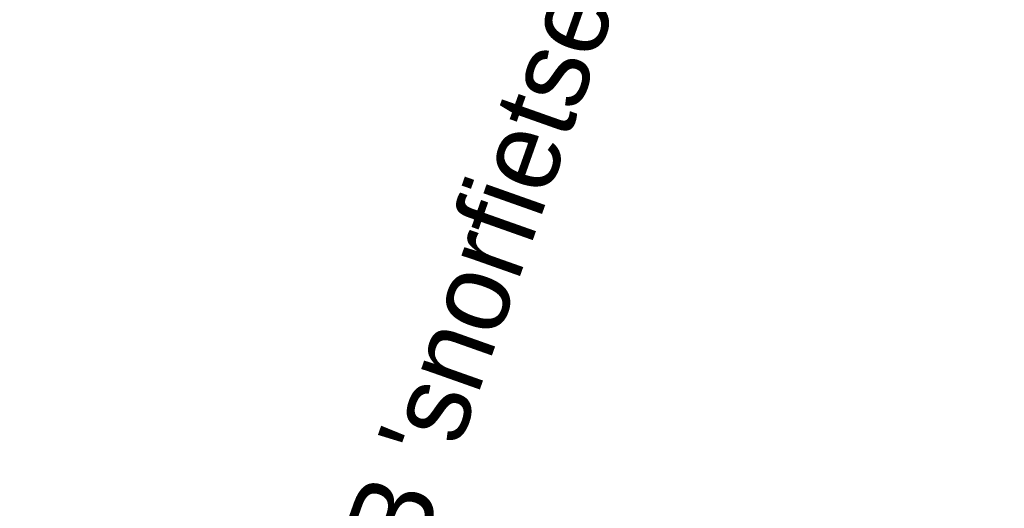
# Model space of a CAD drawing. Header units: metres. Extents: x 136326 to 138181, y 453212 to 454732.
# Tile 46 of 55: x 136725.14 to 136734.26, y 454249.26 to 454253.79. Entities that reach past the tile are written whole.
import ezdxf

# ---------------------------------------------------------------- set-up
doc = ezdxf.new("R2010")
doc.units = ezdxf.units.M
doc.layers.add('-DR-nw-inr-bebording-txt', color=2, linetype='Continuous')
doc.styles.add('eurostile', font='txt')

msp = doc.modelspace()

# ---------------------------------------------------------------- texts
at = {"layer": '-DR-nw-inr-bebording-txt', "style": 'eurostile'}
msp.add_text("verwijderen: G11 + OB 'snorfietsen niet toegestaan'", height=0.75, rotation=70.5, dxfattribs=at).set_placement((136725.6599698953, 454239.7872648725))
at = {"layer": '-DR-nw-inr-bebording-txt', "insert": (136734.9992021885, 454236.5067994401), "char_height": 0.75, "attachment_point": 7, "rotation": 70.33562535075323, "line_spacing_factor": 0.8360563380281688, "style": 'eurostile'}
msp.add_mtext("nieuw: bord 'fietsstraat' + OB502\\P(op lichtmast)", dxfattribs=at)

doc.saveas('drawing.dxf')
